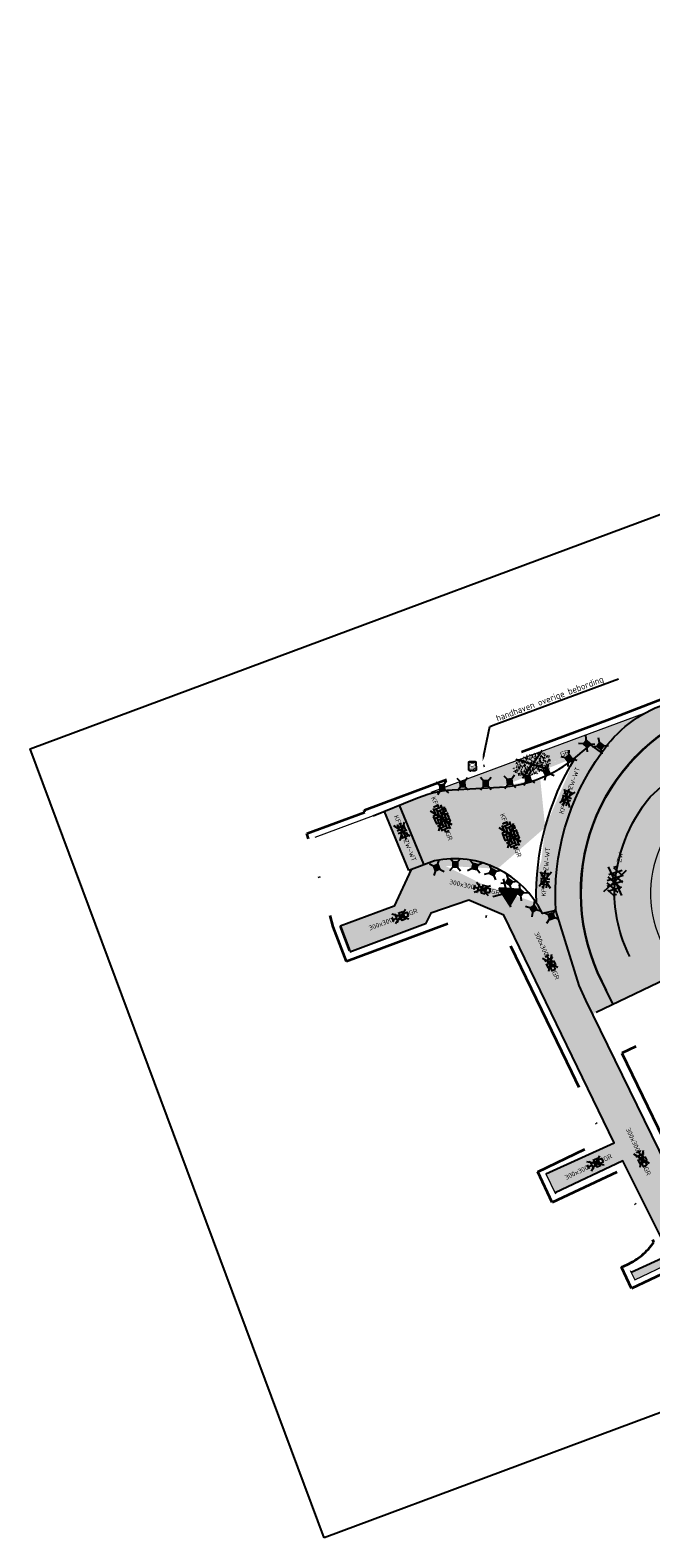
# Model space of a CAD drawing. Header units: metres. Extents: x 132493 to 135358, y 502695 to 503216.
# Tile 1 of 37: x 132493 to 132541, y 502695 to 502810. Entities that reach past the tile are written whole.
import ezdxf
from ezdxf import colors
from ezdxf.entities.mleader import LeaderData, LeaderLine
from ezdxf.enums import TextEntityAlignment as Align
from ezdxf.math import Vec2, Vec3

# ---------------------------------------------------------------- set-up
doc = ezdxf.new("R2010")
doc.units = ezdxf.units.M
doc.linetypes.add('XX-HIDDEN', pattern=[4, 2, -2])
doc.linetypes.add('XX-PROJECTGRENS', pattern=[18, 12, -3, 0, -3])
doc.layers.get('Defpoints').update_dxf_attribs({"color": 3})
for name, color, linetype, lineweight, plot in [('ARC- groen', 92, 'Continuous', 35, False), ('ARC-opbreken asfalt rood', 11, 'Continuous', 20, False), ('ARC-opbreken asfalt zwart', 252, 'Continuous', 20, False), ('ARC-opbreken bss kf bv taludmarkering', 140, 'Continuous', 20, False)]:
    doc.layers.add(name, color=color, linetype=linetype, lineweight=lineweight, plot=plot)
doc.layers.add('ARC-opbreken bss kf ev grijs', color=30, linetype='Continuous', plot=False)
doc.layers.add('ARC-opbreken btt 300x300 hv', color=7, linetype='Continuous', plot=False)
for name, color, linetype, lineweight in [('B-WE-VH-KANTVERHARDING-G', 2, 'Continuous', 25), ('N-WE-KG-GRENS_WERKGRENS-G', 5, 'XX-PROJECTGRENS', 35), ('N-WE-VH-KANTVERHARDING-G', 2, 'Continuous', 18), ('N-WE-VH-VERHARDING_ASFALT_ZAAGSNEDE-G', 7, 'VH-ZAAGSNEDE', 25), ('V-WE-GR-GRAS-S', 3, 'Continuous', 25), ('V-WE-IE-MEUBILAIR_WEGMEUBILAIR-S', 7, 'Continuous', 25), ('V-WE-VH-KANTOPSLUITING_OPSLUITBAND_60X150-G', 32, 'VH-OPSLUITBAND_60X150-V', 25), ('V-WE-VH-KANTOPSLUITING_TROTTOIRBAND_130 150-G', 210, 'VH-TROTTOIRBAND_130-150-V', 25), ('V-WE-VH-KANTVERHARDING-G', 2, 'XX-HIDDEN', 35), ('V-WE-VH-VERHARDING_ASFALT-S', 2, 'Continuous', 25), ('V-WE-VH-VERHARDING_BETONSTRAATSTEEN-S', 2, 'Continuous', 25), ('V-WE-VH-VERHARDING_BETONSTRAATSTEEN_ELLEBOOG-S', 2, 'Continuous', 25), ('V-WE-VH-VERHARDING_TEGEL_HALFST-S', 2, 'Continuous', 25), ('V-WE-VW-MARKERING_LANGS_STREEP_11_010-G', 7, 'VW-1-1_STREEP-V', 13), ('V-WE-VW-VERKEERSTEKEN_BEBAKENING-S', 7, 'Continuous', 25), ('V-WE-VW-VERKEERSTEKEN_BORD_B-S', 7, 'Continuous', 25), ('X-XX-AL-T25', 7, 'Continuous', 25)]:
    doc.layers.add(name, color=color, linetype=linetype, lineweight=lineweight)
doc.styles.add('NLCS-ISO', font='NLCS-ISO.ttf')
doc.styles.add('NLCS-ISO-M200-T25', font='NLCS-ISO.ttf', dxfattribs={"height": 0.5})
doc.linetypes.add('VH-OPSLUITBAND_60X150-V', pattern='A,4,-2,2,-2,2,[24,NLCS.SHX,S=1,R=0,X=0,Y=0],2,-2,2,-2', length=20)
doc.linetypes.add('VH-TROTTOIRBAND_130-150-V', pattern='A,2.5,[24,NLCS.SHX,S=1,R=0,X=0,Y=0],2.5,-2,2,-2,2,-2', length=15)
doc.linetypes.add('VH-ZAAGSNEDE', pattern='A,1e-05,-2.54,[181,NLCS.SHX,S=2.54,R=0,X=-2.54,Y=0],-5.08,[181,NLCS.SHX,S=2.54,R=180,X=2.54,Y=0],-2.54', length=10.16001)
doc.linetypes.add('VW-1-1_STREEP-V', pattern='A,1,-1,1,-1,0.5,[24,NLCS.SHX,S=0.5,R=0,X=0,Y=0],0.5,-1', length=6)

# ---------------------------------------------------------------- blocks, each defined once
blk = doc.blocks.new('V-SVH-TEGEL_300X300_DUN_HALFST_KL-SO')
for p, q in [((-3.08, 0.75), (-3, 0.75)), ((-3, -0.83), (-3, 0.83)), ((-3, 0), (-1.5, 0)), ((-1.84, 1.5), (-1.5, 1.5)), ((-1.5, -1.6), (-1.5, 1.6)), ((-1.5, 0.75), (0, 0.75)), ((0, -1.78), (0, 1.78)), ((0, 1.5), (1.5, 1.5)), ((0, 0), (1.5, 0)), ((1.5, -1.6), (1.5, 1.6)), ((1.5, 0.75), (3, 0.75)), ((3, -0.83), (3, 0.83)), ((3, 0), (3.39, 0)), ((-3.08, -0.75), (-3, -0.75)), ((-1.84, -1.5), (-1.5, -1.5)), ((-1.5, -0.75), (0, -0.75)), ((0, -1.5), (1.5, -1.5)), ((1.5, -0.75), (3, -0.75))]:
    blk.add_line(p, q)
at = {"ltscale": 0.1}
for q in [(-2.75, -1.98), (-2.73, 1.96), (2.73, 1.96), (2.75, -1.98)]:
    blk.add_line((0, 0), q, dxfattribs=at)
at = {"style": 'NLCS-ISO'}
blk.add_attdef('FORMAAT', text='', height=1.8, dxfattribs=at).set_placement((-3.18, 0), align=Align.MIDDLE_RIGHT)
blk.add_attdef('KLEUR', text='', height=1.8, dxfattribs=at).set_placement((3.49, 0), align=Align.MIDDLE_LEFT)
at = {"style": 'NLCS-ISO', "flags": 1}
blk.add_attdef('FUNCTIE', text='', height=1.8, dxfattribs=at).set_placement((0.12, -3.58), align=Align.MIDDLE_CENTER)
blk = doc.blocks.new('V-SVH-BSS_KEIFORMAAT_ELLEBOOG-SO')
at = {"ltscale": 0.1}
for p, q in [((-5.61, 0.39), (-3.97, 0.39)), ((-5.02, 0.39), (-5.02, -1.37)), ((-4.95, 1.44), (-2.92, 1.44)), ((0, 0), (-4.17, -3)), ((-3.97, 1.44), (-3.97, -1.71)), ((0, 0), (-3.73, 2.68)), ((-3.1, 2.49), (-1.87, 2.49)), ((-2.92, 2.49), (-2.92, -0.66)), ((-2.92, 0.39), (0.23, 0.39)), ((-1.87, 2.81), (-1.87, 0.39)), ((-1.87, 1.44), (1.28, 1.44)), ((-0.82, 2.94), (-0.82, 1.44)), ((-0.82, 2.49), (2.33, 2.49)), ((-0.82, 0.39), (-0.82, -2.76)), ((0, 0), (3.73, 2.68)), ((0.23, 2.97), (0.23, 2.49)), ((0.23, 1.44), (0.23, -1.71)), ((1.28, 2.49), (1.28, -0.66)), ((1.28, 0.39), (4.43, 0.39)), ((2.33, 2.71), (2.33, 0.39)), ((2.33, 1.44), (4.95, 1.44)), ((3.38, 2.38), (3.38, 1.44)), ((3.38, 0.39), (3.38, -2.38)), ((4.43, 1.44), (4.43, -1.71)), ((5.48, 0.74), (5.48, -0.66)), ((5.48, 0.39), (5.61, 0.39)), ((-5.52, -0.66), (-5.02, -0.66)), ((-4.62, -1.71), (-1.87, -1.71)), ((-3.97, -0.66), (-0.82, -0.66)), ((-2.92, -1.71), (-2.92, -2.55)), ((-1.87, -0.66), (-1.87, -2.81)), ((-1.87, -2.76), (1.28, -2.76)), ((-0.82, -1.71), (2.33, -1.71)), ((0, 0), (4.17, -3)), ((0.23, -0.66), (3.38, -0.66)), ((0.23, -2.76), (0.23, -2.97)), ((1.28, -1.71), (1.28, -2.9)), ((2.33, -0.66), (2.33, -2.71)), ((3.38, -1.71), (4.62, -1.71)), ((4.43, -0.66), (5.52, -0.66))]:
    blk.add_line(p, q, dxfattribs=at)
at = {"style": 'NLCS-ISO'}
blk.add_attdef('FORMAAT', text='', height=1.8, dxfattribs=at).set_placement((-5.71, 0), align=Align.MIDDLE_RIGHT)
blk.add_attdef('KLEUR', text='', height=1.8, dxfattribs=at).set_placement((5.71, 0), align=Align.MIDDLE_LEFT)
at = {"style": 'NLCS-ISO', "flags": 1}
blk.add_attdef('FUNCTIE', text='', height=1.8, dxfattribs=at).set_placement((0.12, -3.58), align=Align.MIDDLE_CENTER)
blk = doc.blocks.new('V-SVH-BSS_KEIFORMAAT_BLOK_01_KL-SO')
for p, q in [((-3.37, 0.24), (3.37, 0.24)), ((-2.92, 0.24), (-2.92, 0.92)), ((0, 0), (-2.8, 2.01)), ((-1.87, -1.5), (-1.87, 1.5)), ((-1.87, 1.29), (0.23, 1.29)), ((-0.82, -1.75), (-0.82, 0.24)), ((0, 0), (2.8, 2.01)), ((0.23, -1.8), (0.23, 1.8)), ((1.28, 0.24), (1.28, 1.67)), ((2.33, -1.31), (2.33, 1.31)), ((2.33, 1.29), (2.38, 1.29)), ((3.38, -0.18), (3.38, 0.18)), ((0, 0), (-3.13, -2.25)), ((-3.03, -0.81), (-1.87, -0.81)), ((0, 0), (3.13, -2.25)), ((0.23, -0.81), (2.33, -0.81))]:
    blk.add_line(p, q)
at = {"style": 'NLCS-ISO'}
blk.add_attdef('FORMAAT', text='', height=1.8, dxfattribs=at).set_placement((-3.39, 0), align=Align.MIDDLE_RIGHT)
blk.add_attdef('KLEUR', text='', height=1.8, dxfattribs=at).set_placement((3.39, 0), align=Align.MIDDLE_LEFT)
at = {"style": 'NLCS-ISO', "flags": 1}
blk.add_attdef('FUNCTIE', text='', height=1.8, dxfattribs=at).set_placement((0.12, -3.58), align=Align.MIDDLE_CENTER)
blk = doc.blocks.new('V-SIE-WEG_PAAL_KUNSTSTOF')
at = {"color": 0}
for p, q in [((-0.48, -0.41), (0.48, 0.41)), ((0.48, -0.41), (-0.48, 0.41))]:
    blk.add_line(p, q, dxfattribs=at)
for p, q in [((-0.19, 0.19), (0.19, -0.19)), ((0.19, 0.19), (-0.19, -0.19))]:
    blk.add_line(p, q)
at = {"flags": 128}
for points in [[(-0.19, -0.19), (0.19, -0.19), (0.19, 0.19), (-0.19, 0.19)], [(-0.09, 0.09), (0.09, 0.09), (0.09, -0.09), (-0.09, -0.09)]]:
    blk.add_lwpolyline(points, close=True, dxfattribs=at)
blk = doc.blocks.new('V-SVW-VERKEERSTEKEN_BORD_B06-SO')
at = {"true_color": 0xffffff}
h = blk.add_hatch(color=7, dxfattribs=at)
h.dxf.hatch_style = 1
h.paths.add_polyline_path([(-3.53, 3.13), (-0.27, -3.4, 0.284079), (0, -3.56), (0, -3.36, -0.284079), (-0.09, -3.31), (-3.35, 3.22, -0.557537), (-3.26, 3.36), (0, 3.36), (0, 3.56), (-3.26, 3.56, 0.557537)])
h = blk.add_hatch(color=7, dxfattribs=at)
h.dxf.hatch_style = 1
h.paths.add_polyline_path([(-0.09, -3.31, 0.284079), (0, -3.36), (0, -3.04), (-3.1, 3.16), (0, 3.16), (0, 3.36), (-3.26, 3.36, 0.557537), (-3.35, 3.22)])
h = blk.add_hatch(color=7, dxfattribs=at)
h.dxf.hatch_style = 1
h.paths.add_polyline_path([(0, -3.04), (0, -1.48), (-1.97, 2.46), (0, 2.46), (0, 3.16), (-3.1, 3.16)], flags=17)
h = blk.add_hatch(color=7, dxfattribs=at)
h.dxf.hatch_style = 1
h.paths.add_polyline_path([(0, -1.48), (1.97, 2.46), (-1.97, 2.46)])
h = blk.add_hatch(color=7, dxfattribs=at)
h.dxf.hatch_style = 1
h.paths.add_polyline_path([(0, 3.36), (3.26, 3.36, -0.557537), (3.35, 3.22), (0.09, -3.31, -0.284079), (0, -3.36), (0, -3.56, 0.284079), (0.27, -3.4), (3.53, 3.13, 0.557537), (3.26, 3.56), (0, 3.56)])
h = blk.add_hatch(color=7, dxfattribs=at)
h.dxf.hatch_style = 1
h.paths.add_polyline_path([(0, -3.04), (0, -3.36, 0.284079), (0.09, -3.31), (3.35, 3.22, 0.557537), (3.26, 3.36), (0, 3.36), (0, 3.16), (3.1, 3.16)])
h = blk.add_hatch(color=7, dxfattribs=at)
h.dxf.hatch_style = 1
h.paths.add_polyline_path([(0, -3.04), (3.1, 3.16), (0, 3.16), (0, 2.46), (1.97, 2.46), (0, -1.48)], flags=17)
at = {"color": 250, "true_color": 0x191919}
for points in [[(-3.95, -3.95), (3.95, 3.95)], [(-3.95, 3.95), (3.95, -3.95)]]:
    blk.add_lwpolyline(points, dxfattribs=at)
at = {"color": 250, "lineweight": 0, "true_color": 0x191919}
for points in [[(-3.53, 3.13), (-0.27, -3.4, 0.618034), (0.27, -3.4), (3.53, 3.13, 0.557537), (3.26, 3.56), (-3.26, 3.56, 0.557537)], [(-3.35, 3.22), (-0.09, -3.31, 0.618034), (0.09, -3.31), (3.35, 3.22, 0.557537), (3.26, 3.36), (-3.26, 3.36, 0.557537)]]:
    blk.add_lwpolyline(points, format="xyb", close=True, dxfattribs=at)
for points in [[(-3.1, 3.16), (0, -3.04), (3.1, 3.16)], [(-1.97, 2.46), (0, -1.48), (1.97, 2.46)]]:
    blk.add_lwpolyline(points, close=True, dxfattribs=at)
blk = doc.blocks.new('SVW-VERKEERSTEKEN_VERKEERSZUIL-SO')
at = {"flags": 128}
blk.add_lwpolyline([(-1.5, 1.5), (-1.5, -1.5), (1.5, -1.5), (1.5, 1.5)], close=True, dxfattribs=at)
at = {"style": 'NLCS-ISO', "flags": 8}
blk.add_attdef('CODE', text='', height=2.5, dxfattribs=at).set_placement((0, 0), align=Align.MIDDLE)
blk = doc.blocks.new('V-SGR-GRAS_01-SO')
at = {"ltscale": 0.1}
for p, q in [((-1.96, -0.07), (-1.98, 0)), ((-1.93, 0.19), (-1.93, 0.24)), ((-1.89, 0.24), (-1.92, 0.25)), ((-1.67, 0.02), (-1.6, 0.04)), ((-1.6, 0.24), (-1.65, 0.29)), ((-1.53, 0.32), (-1.6, 0.35)), ((-1.45, 0.64), (-1.52, 0.66)), ((-1.52, 0.19), (-1.44, 0.19)), ((-1.47, 0.58), (-1.48, 0.65)), ((0, 0), (-1.43, 1.03)), ((-1.43, 0.48), (-1.35, 0.5)), ((-1.36, 0.21), (-1.43, 0.23)), ((0, 0), (-1.43, -1.03)), ((-1.42, 0.13), (-1.36, 0.17)), ((-1.38, 0.11), (-1.32, 0.16)), ((-1.37, 0.01), (-1.38, 0.08)), ((-1.33, 0.11), (-1.33, 0.19)), ((-1.3, 0.76), (-1.32, 0.77)), ((-1.28, 0.68), (-1.28, 0.76)), ((-1.17, 0.39), (-1.23, 0.43)), ((-1.17, 0.24), (-1.22, 0.29)), ((-1.15, 0.65), (-1.21, 0.7)), ((-1.11, 0.17), (-1.04, 0.19)), ((-1.03, 0.03), (-1.1, 0.07)), ((-0.94, 0.84), (-1, 0.88)), ((-0.97, 0.51), (-0.92, 0.57)), ((-0.89, 0.5), (-0.97, 0.52)), ((-0.94, 0.19), (-0.87, 0.19)), ((-0.92, 0.42), (-0.86, 0.46)), ((-0.89, 0.81), (-0.82, 0.81)), ((-0.87, 0.66), (-0.89, 0.73)), ((-0.8, 0.06), (-0.88, 0.08)), ((-0.87, 0.62), (-0.8, 0.64)), ((-0.8, 0.47), (-0.87, 0.51)), ((-0.75, 0.24), (-0.8, 0.29)), ((-0.77, 0.09), (-0.79, 0.16)), ((-0.73, 0.65), (-0.78, 0.7)), ((-0.74, 0.03), (-0.73, 0.11)), ((-0.67, 0.11), (-0.73, 0.14)), ((-0.69, 0.61), (-0.68, 0.68)), ((-0.58, 0.92), (-0.64, 0.96)), ((-0.56, 0.92), (-0.51, 0.97)), ((-0.56, 0.32), (-0.48, 0.34)), ((-0.44, 0.55), (-0.51, 0.59)), ((-0.43, 0.78), (-0.5, 0.8)), ((-0.42, 0.71), (-0.36, 0.74)), ((-0.34, 0.35), (-0.41, 0.37)), ((-0.32, 0.24), (-0.38, 0.29)), ((-0.31, 0.19), (-0.37, 0.22)), ((-0.37, 0.19), (-0.29, 0.19)), ((-0.31, 0.65), (-0.36, 0.7)), ((-0.32, 0.81), (-0.24, 0.81)), ((-0.32, 0.77), (-0.24, 0.79)), ((-0.28, 0.73), (-0.29, 0.81)), ((-0.21, 1), (-0.27, 1.03)), ((-0.24, 0.02), (-0.17, 0.04)), ((-0.18, 0.17), (-0.19, 0.24)), ((-0.08, 0.63), (-0.14, 0.67)), ((-0.14, -0.04), (-0.14, 0.03)), ((-0.09, 0.53), (-0.09, 0.6)), ((-0.08, 0.16), (-0.03, 0.21)), ((-0.07, 0.19), (0, 0.23)), ((0.06, 0.27), (-0.01, 0.3)), ((0, 0), (1.43, 1.03)), ((0, 0.47), (0.07, 0.49)), ((0, 0), (1.43, -1.03)), ((0.1, 0.24), (0.05, 0.29)), ((0.13, 0.64), (0.06, 0.66)), ((0.07, 0.99), (0.14, 1.03)), ((0.12, 0.65), (0.07, 0.7)), ((0.22, 0.2), (0.15, 0.22)), ((0.21, 0.19), (0.28, 0.19)), ((0.29, 0.71), (0.22, 0.75)), ((0.24, 0.92), (0.31, 0.94)), ((0.26, 0.81), (0.33, 0.81)), ((0.32, 0.81), (0.3, 0.89)), ((0.31, 0.17), (0.39, 0.19)), ((0.32, 0.57), (0.38, 0.62)), ((0.42, 0.34), (0.36, 0.38)), ((0.42, 0.25), (0.4, 0.32)), ((0.43, 0.48), (0.49, 0.51)), ((0.53, 0.24), (0.47, 0.29)), ((0.54, 0.65), (0.49, 0.7)), ((0.56, -0.02), (0.49, 0.02)), ((0.5, 0.45), (0.51, 0.53)), ((0.59, 0.93), (0.52, 0.94)), ((0.55, 0.62), (0.63, 0.64)), ((0.65, 0.79), (0.58, 0.83)), ((0.68, 0.49), (0.61, 0.51)), ((0.77, 0.05), (0.7, 0.07)), ((0.78, 0.42), (0.72, 0.46)), ((0.78, 0.19), (0.86, 0.19)), ((0.83, 0.81), (0.91, 0.81)), ((0.92, 0.06), (0.85, 0.09)), ((0.87, 0.31), (0.94, 0.33)), ((0.95, 0.24), (0.9, 0.29)), ((0.91, 0.89), (0.91, 0.92)), ((0.97, 0.65), (0.91, 0.7)), ((0.93, 0.76), (0.99, 0.8)), ((1.01, 0.87), (0.95, 0.91)), ((1.01, 0.33), (1, 0.4)), ((1.15, 0.78), (1.08, 0.8)), ((1.15, 0.5), (1.08, 0.54)), ((1.1, 0.38), (1.1, 0.45)), ((1.11, 0.77), (1.18, 0.79)), ((1.24, 0.34), (1.17, 0.36)), ((1.18, 0.01), (1.26, 0.03)), ((1.21, 0.21), (1.26, 0.26)), ((1.28, 0.14), (1.22, 0.17)), ((1.28, 0.25), (1.35, 0.29)), ((1.37, 0.24), (1.32, 0.29)), ((1.39, 0.65), (1.34, 0.7)), ((1.36, 0.19), (1.43, 0.19)), ((1.42, 0.46), (1.5, 0.48)), ((1.51, 0.58), (1.44, 0.62)), ((1.64, 0.21), (1.58, 0.25)), ((1.61, 0.41), (1.59, 0.48)), ((1.69, 0.3), (1.7, 0.37)), ((1.79, 0.19), (1.72, 0.21)), ((1.74, 0.16), (1.81, 0.18)), ((1.8, 0.24), (1.75, 0.29)), ((1.93, 0.19), (1.95, 0.19)), ((-1.92, -0.16), (-1.85, -0.12)), ((-1.82, -0.08), (-1.9, -0.06)), ((-1.76, -0.13), (-1.82, -0.09)), ((-1.78, -0.3), (-1.73, -0.25)), ((-1.62, -0.5), (-1.69, -0.46)), ((-1.63, -0.57), (-1.68, -0.52)), ((-1.61, -0.17), (-1.67, -0.11)), ((-1.57, -0.44), (-1.49, -0.44)), ((-1.54, -0.66), (-1.5, -0.64)), ((-1.4, -0.05), (-1.46, -0.01)), ((-1.38, -0.46), (-1.38, -0.39)), ((-1.35, -0.28), (-1.28, -0.26)), ((-1.27, -0.23), (-1.34, -0.21)), ((-1.26, -0.42), (-1.33, -0.38)), ((-1.27, -0.56), (-1.28, -0.48)), ((-1.21, -0.57), (-1.26, -0.52)), ((-1.18, -0.67), (-1.25, -0.65)), ((-1.19, -0.17), (-1.24, -0.11)), ((-1.13, -0.78), (-1.19, -0.75)), ((-1.06, -0.39), (-1, -0.35)), ((-1.04, -0.58), (-0.97, -0.57)), ((-0.99, -0.44), (-0.92, -0.44)), ((-0.9, -0.34), (-0.96, -0.3)), ((-0.9, -0.65), (-0.84, -0.6)), ((-0.84, -0.94), (-0.85, -0.93)), ((-0.78, -0.57), (-0.84, -0.52)), ((-0.76, -0.7), (-0.83, -0.67)), ((-0.76, -0.17), (-0.82, -0.11)), ((-0.8, -0.13), (-0.73, -0.11)), ((-0.71, -0.38), (-0.79, -0.36)), ((-0.79, -0.54), (-0.78, -0.46)), ((-0.72, -0.89), (-0.65, -0.87)), ((-0.71, -0.9), (-0.64, -0.86)), ((-0.62, -0.82), (-0.7, -0.8)), ((-0.67, -0.48), (-0.69, -0.4)), ((-0.53, -0.26), (-0.6, -0.22)), ((-0.58, -0.99), (-0.59, -0.97)), ((-0.57, -0.1), (-0.5, -0.06)), ((-0.49, -0.25), (-0.44, -0.19)), ((-0.48, -0.44), (-0.41, -0.42)), ((-0.4, -0.63), (-0.46, -0.59)), ((-0.38, -0.98), (-0.43, -0.93)), ((-0.42, -0.44), (-0.34, -0.44)), ((-0.36, -0.57), (-0.41, -0.52)), ((-0.34, -0.17), (-0.39, -0.11)), ((-0.26, -0.99), (-0.33, -0.95)), ((-0.25, -0.09), (-0.32, -0.07)), ((-0.17, -0.18), (-0.24, -0.14)), ((-0.16, -0.53), (-0.23, -0.51)), ((-0.21, -0.61), (-0.15, -0.58)), ((-0.19, -0.62), (-0.19, -0.54)), ((-0.17, -0.74), (-0.1, -0.72)), ((-0.07, -0.97), (-0.14, -0.95)), ((-0.04, -0.55), (-0.1, -0.51)), ((-0.08, -0.4), (-0.09, -0.32)), ((-0.01, -1.01), (0.04, -0.95)), ((0.05, -0.98), (0, -0.93)), ((0.07, -0.57), (0.01, -0.52)), ((0.02, -0.96), (0.01, -0.89)), ((0.08, -0.17), (0.03, -0.11)), ((0.1, -0.91), (0.03, -0.88)), ((0.07, -0.29), (0.14, -0.27)), ((0.19, -0.1), (0.13, -0.06)), ((0.16, -0.44), (0.23, -0.44)), ((0.17, -1.04), (0.22, -1.02)), ((0.31, -0.24), (0.24, -0.22)), ((0.33, -0.47), (0.26, -0.43)), ((0.29, -0.33), (0.35, -0.29)), ((0.4, -0.68), (0.32, -0.66)), ((0.39, -0.6), (0.45, -0.55)), ((0.39, -0.59), (0.46, -0.57)), ((0.4, -0.69), (0.41, -0.62)), ((0.46, -0.83), (0.4, -0.8)), ((0.47, -0.98), (0.42, -0.93)), ((0.49, -0.57), (0.44, -0.52)), ((0.45, -0.12), (0.46, -0.05)), ((0.51, -0.17), (0.45, -0.11)), ((0.52, -0.32), (0.5, -0.24)), ((0.62, -0.88), (0.6, -0.81)), ((0.63, -0.14), (0.7, -0.12)), ((0.69, -0.39), (0.62, -0.35)), ((0.64, -0.84), (0.71, -0.81)), ((0.7, -0.89), (0.77, -0.88)), ((0.73, -0.44), (0.81, -0.44)), ((0.82, -0.76), (0.76, -0.72)), ((0.78, -0.04), (0.85, 0)), ((0.86, -0.39), (0.79, -0.37)), ((0.8, -0.19), (0.85, -0.14)), ((0.86, -0.94), (0.84, -0.93)), ((0.91, -0.57), (0.86, -0.52)), ((0.93, -0.17), (0.88, -0.11)), ((0.95, -0.83), (0.88, -0.81)), ((0.94, -0.44), (1.01, -0.42)), ((1.05, -0.31), (0.99, -0.27)), ((1, -0.77), (1, -0.7)), ((1.05, -0.2), (1.05, -0.12)), ((1.11, -0.24), (1.1, -0.16)), ((1.19, -0.68), (1.12, -0.64)), ((1.14, -0.56), (1.21, -0.52)), ((1.21, -0.8), (1.2, -0.73)), ((1.33, -0.1), (1.26, -0.08)), ((1.26, -0.75), (1.33, -0.73)), ((1.34, -0.57), (1.29, -0.52)), ((1.36, -0.17), (1.3, -0.11)), ((1.31, -0.44), (1.38, -0.44)), ((1.42, -0.23), (1.35, -0.19)), ((1.42, -0.54), (1.35, -0.52)), ((1.55, -0.6), (1.49, -0.56)), ((1.5, -0.29), (1.57, -0.27)), ((1.64, -0.27), (1.65, -0.2)), ((1.64, -0.27), (1.7, -0.23)), ((1.68, -0.55), (1.74, -0.5)), ((1.71, -0.16), (1.69, -0.09)), ((1.78, -0.15), (1.71, -0.11)), ((1.71, -0.52), (1.71, -0.52)), ((1.78, -0.17), (1.73, -0.11)), ((1.88, -0.25), (1.81, -0.23))]:
    blk.add_line(p, q, dxfattribs=at)
at = {"ltscale": 0.1, "style": 'NLCS-ISO'}
blk.add_attdef('TYPE', text='', height=0.5, dxfattribs=at).set_placement((3.47, -0.02), align=Align.MIDDLE_CENTER)
blk = doc.blocks.new('V-SVH-ASFALT-SO')
at = {"ltscale": 0.1}
for p, q in [((-5.55, -0.57), (-4.02, 2.09)), ((-1.83, -2.81), (-4.5, 1.81)), ((-4.1, -2.05), (-1.24, 2.9)), ((0.56, -2.96), (-2.66, 2.62)), ((-2.19, -2.74), (1.08, 2.92)), ((2.68, -2.62), (-0.54, 2.96)), ((-0.01, -2.97), (3.13, 2.48)), ((4.51, -1.79), (1.85, 2.81)), ((2.47, -2.68), (4.88, 1.5)), ((5.64, 0.25), (4.96, 1.43)), ((-4.91, -1.48), (-5.64, -0.2))]:
    blk.add_line(p, q, dxfattribs=at)
for q in [(-4.9, 3.52), (4.9, 3.52), (-4.9, -3.52), (4.9, -3.52)]:
    blk.add_line((0, 0), q)
at = {"style": 'NLCS-ISO'}
blk.add_attdef('KLEUR', text='', height=1.8, dxfattribs=at).set_placement((7.3, 0), align=Align.MIDDLE_LEFT)
at = {"style": 'NLCS-ISO', "flags": 1}
blk.add_attdef('FUNCTIE', text='', height=1.8, dxfattribs=at).set_placement((0.12, -3.58), align=Align.MIDDLE_CENTER)

msp = doc.modelspace()

# ---------------------------------------------------------------- hatches: boundary and pattern name
at = {"layer": 'ARC- groen', "transparency": 33554559}
h = msp.add_hatch(color=256, dxfattribs=at)
h.dxf.hatch_style = 1
edge = h.paths.add_edge_path()
edge.add_arc((132528.23, 502762.82), 10.94, 274.3656, 315.4744, ccw=False)
edge.add_line((132529.06, 502751.91), (132523.84, 502751.53))
edge.add_line((132523.84, 502751.53), (132540.27, 502757.64))
edge.add_arc((132545.43, 502748.34), 10.64, 119, 144.1247)
edge.add_line((132536.81, 502754.57), (132536.03, 502755.14))
at = {"layer": 'ARC-opbreken asfalt rood', "transparency": 33554559}
h = msp.add_hatch(color=256, dxfattribs=at)
h.dxf.hatch_style = 1
edge = h.paths.add_edge_path()
edge.add_line((132537.71, 502735.29), (132536.53, 502737.75))
edge.add_arc((132550.23, 502743.84), 14.99, 109.6186, 203.9626, ccw=False)
edge.add_line((132545.2, 502757.96), (132546.9, 502758.62))
edge.add_line((132546.9, 502758.62), (132546.78, 502758.93))
edge.add_line((132546.78, 502758.93), (132549.79, 502761.21))
edge.add_line((132549.79, 502761.21), (132541.68, 502758.26))
edge.add_arc((132544.83, 502749.19), 9.6, 109.1412, 146.0847)
edge.add_arc((132551.31, 502743.83), 17.99, 143.4498, 184.4502)
edge.add_line((132533.37, 502742.44), (132535.13, 502736.75))
edge.add_line((132535.13, 502736.75), (132536.16, 502734.57))
edge.add_line((132536.16, 502734.57), (132537.71, 502735.29))
at = {"layer": 'ARC-opbreken asfalt zwart', "transparency": 33554559}
h = msp.add_hatch(color=256, dxfattribs=at)
h.dxf.hatch_style = 1
edge = h.paths.add_edge_path()
edge.add_line((132542.66, 502737.66), (132541.56, 502739.95))
edge.add_arc((132549.15, 502743.81), 8.52, 156.3459, 206.989, ccw=False)
edge.add_arc((132549.03, 502744.04), 8.31, 105.3223, 157.4467, ccw=False)
edge.add_line((132546.83, 502752.06), (132552.21, 502753.97))
edge.add_line((132552.21, 502753.97), (132557.59, 502755.89))
edge.add_line((132557.59, 502755.89), (132570.31, 502760.56))
edge.add_line((132570.31, 502760.56), (132587.21, 502767.06))
edge.add_line((132587.21, 502767.06), (132604.34, 502773.65))
edge.add_line((132604.34, 502773.65), (132610.35, 502776.02))
edge.add_line((132610.35, 502776.02), (132610.79, 502774.89))
edge.add_line((132610.79, 502774.89), (132629.95, 502782.37))
edge.add_line((132629.95, 502782.37), (132629.45, 502783.52))
edge.add_line((132629.45, 502783.52), (132636.88, 502786.7))
edge.add_line((132636.88, 502786.7), (132644.31, 502789.88))
edge.add_line((132644.31, 502789.88), (132659.34, 502797.81))
edge.add_line((132659.34, 502797.81), (132674.02, 502806.36))
edge.add_line((132674.02, 502806.36), (132681.85, 502812.03))
edge.add_line((132681.85, 502812.03), (132686.47, 502815.65))
edge.add_line((132686.47, 502815.65), (132691.1, 502819.27))
edge.add_line((132691.1, 502819.27), (132692.11, 502818.05))
edge.add_line((132692.11, 502818.05), (132700.82, 502824.82))
edge.add_arc((132705.81, 502825.78), 5.08, 128.3148, 190.862, ccw=False)
edge.add_line((132702.66, 502829.77), (132707.63, 502834.27))
edge.add_line((132707.63, 502834.27), (132703.68, 502838.67))
edge.add_line((132703.68, 502838.67), (132700.43, 502835.66))
edge.add_arc((132697.87, 502839.23), 4.4, 291.8304, 305.6604, ccw=False)
edge.add_line((132699.5, 502835.15), (132693.18, 502830.34))
edge.add_line((132693.18, 502830.34), (132691.6, 502829.12))
edge.add_line((132691.6, 502829.12), (132692.31, 502828.19))
edge.add_line((132692.31, 502828.19), (132685.53, 502822.96))
edge.add_line((132685.53, 502822.96), (132677.92, 502817.09))
edge.add_line((132677.92, 502817.09), (132674.19, 502814.38))
edge.add_line((132674.19, 502814.38), (132670.45, 502811.67))
edge.add_line((132670.45, 502811.67), (132664.59, 502808.04))
edge.add_line((132664.59, 502808.04), (132662.94, 502807.01))
edge.add_line((132662.94, 502807.01), (132665.14, 502803.41))
edge.add_arc((132507.62, 503062.07), 302.85, 291.0247, 301.3399, ccw=False)
edge.add_line((132616.28, 502779.38), (132603.9, 502774.62))
edge.add_line((132603.9, 502774.62), (132601.8, 502780.09))
edge.add_line((132601.8, 502780.09), (132598.54, 502778.83))
edge.add_line((132598.54, 502778.83), (132600.63, 502773.37))
edge.add_line((132600.63, 502773.37), (132586.82, 502768.06))
edge.add_line((132586.82, 502768.06), (132569.96, 502761.58))
edge.add_line((132569.96, 502761.58), (132548.88, 502753.47))
edge.add_line((132548.88, 502753.47), (132546.92, 502758.58))
edge.add_line((132546.92, 502758.58), (132545.22, 502757.91))
edge.add_arc((132550.23, 502743.84), 14.94, 109.6156, 156.7878)
edge.add_arc((132550.23, 502743.84), 14.94, 156.7878, 203.9599)
edge.add_line((132536.58, 502737.77), (132537.71, 502735.29))
edge.add_line((132537.71, 502735.29), (132542.66, 502737.66))
at = {"layer": 'ARC-opbreken bss kf bv taludmarkering', "transparency": 33554559}
h = msp.add_hatch(color=256, dxfattribs=at)
h.dxf.hatch_style = 1
edge = h.paths.add_edge_path()
edge.add_arc((132551.36, 502743.82), 18.04, 143.5076, 184.3923)
edge.add_line((132533.37, 502742.44), (132533.36, 502742.49))
edge.add_line((132533.36, 502742.49), (132532.34, 502742.26))
edge.add_arc((132525.61, 502738.94), 7.51, 26.2177, 33.4163)
edge.add_arc((132551.64, 502743.65), 19.78, 175.1247, 181.6819, ccw=False)
edge.add_arc((132551.82, 502743.68), 19.95, 165.0092, 175.2408, ccw=False)
edge.add_arc((132551.93, 502743.65), 20.07, 148.3903, 165.0243, ccw=False)
edge.add_line((132534.84, 502754.17), (132536.02, 502755.16))
edge.add_line((132536.02, 502755.16), (132536.86, 502754.55))
h = msp.add_hatch(color=256, dxfattribs=at)
h.dxf.hatch_style = 1
h.paths.add_polyline_path([(132522.11, 502745.55), (132520.27, 502750.07), (132521.42, 502750.55), (132523.28, 502745.99)])
at = {"layer": 'ARC-opbreken bss kf ev grijs', "transparency": 33554559}
h = msp.add_hatch(color=256, dxfattribs=at)
h.dxf.hatch_style = 1
edge = h.paths.add_edge_path()
edge.add_arc((132525.94, 502743.39), 8.34, 93.547, 114.219)
edge.add_line((132522.52, 502750.99), (132521.42, 502750.55))
edge.add_line((132521.42, 502750.55), (132523.28, 502745.99))
edge.add_arc((132525.74, 502739.45), 6.99, 63.0887, 110.6494, ccw=False)
edge.add_arc((132525.61, 502738.94), 7.51, 33.4163, 63.916, ccw=False)
edge.add_arc((132551.93, 502743.65), 20.07, 165.0243, 181.6582, ccw=False)
edge.add_arc((132551.27, 502743.88), 19.37, 147.8093, 165.1757, ccw=False)
edge.add_arc((132527.76, 502763.13), 11.42, 292.678, 308.569, ccw=False)
edge.add_arc((132528.45, 502761.96), 10.07, 273.4582, 291.6063, ccw=False)
edge.add_line((132529.06, 502751.91), (132525.43, 502751.71))
h = msp.add_hatch(color=256, dxfattribs=at)
h.dxf.hatch_style = 1
edge = h.paths.add_edge_path()
edge.add_line((132542.07, 502716.18), (132539.11, 502714.84))
edge.add_line((132539.11, 502714.84), (132539.39, 502714.25))
edge.add_line((132539.39, 502714.25), (132544.95, 502716.9))
edge.add_line((132544.95, 502716.9), (132543.63, 502719.64))
edge.add_line((132543.63, 502719.64), (132543.49, 502719.57))
edge.add_arc((132540.94, 502718.65), 2.72, -65.3302, 19.9013, ccw=False)
at = {"layer": 'ARC-opbreken btt 300x300 hv', "transparency": 33554605}
h = msp.add_hatch(color=256, dxfattribs=at)
h.dxf.hatch_style = 1
edge = h.paths.add_edge_path()
edge.add_line((132542.05, 502716.22), (132538.48, 502723.36))
edge.add_line((132538.48, 502723.36), (132533.3, 502720.91))
edge.add_line((132533.3, 502720.91), (132532.59, 502722.36))
edge.add_line((132532.59, 502722.36), (132537.83, 502724.72))
edge.add_line((132537.83, 502724.72), (132529.38, 502742.13))
edge.add_line((132529.38, 502742.13), (132526.7, 502743.29))
edge.add_line((132526.7, 502743.29), (132523.81, 502742.28))
edge.add_line((132523.81, 502742.28), (132523.39, 502741.47))
edge.add_line((132523.39, 502741.47), (132517.62, 502739.31))
edge.add_line((132517.62, 502739.31), (132516.88, 502741.29))
edge.add_line((132516.88, 502741.29), (132521.01, 502742.83))
edge.add_line((132521.01, 502742.83), (132522.31, 502745.62))
edge.add_line((132522.31, 502745.62), (132524.09, 502746.29))
edge.add_arc((132525.61, 502738.94), 7.51, 26.2177, 101.6143, ccw=False)
edge.add_line((132532.34, 502742.26), (132533.36, 502742.49))
edge.add_line((132533.36, 502742.49), (132535.13, 502736.75))
edge.add_line((132535.13, 502736.75), (132537.23, 502732.41))
edge.add_line((132537.23, 502732.41), (132541.05, 502724.58))
edge.add_line((132541.05, 502724.58), (132543.49, 502719.57))
edge.add_arc((132540.94, 502718.65), 2.71, -22.7144, 19.9578, ccw=False)
edge.add_arc((132541.26, 502718.42), 2.34, 289.858, 339.4437, ccw=False)

# ---------------------------------------------------------------- linework, layer by layer
at = {"layer": 'B-WE-VH-KANTVERHARDING-G', "flags": 128}
for points in [[(132692.26, 502828.26), (132677.89, 502817.13), (132670.42, 502811.72), (132658.71, 502804.44), (132641.58, 502795.72), (132626.44, 502789.25), (132617.75, 502786), (132601.98, 502779.65), (132584.89, 502773.08), (132568.04, 502766.59), (132555.3, 502761.92), (132545.2, 502757.96, 0.436598), (132536.53, 502737.75), (132537.71, 502735.29)], [(132531.87, 502743.07, -0.146187), (132534.84, 502754.17)], [(132533.37, 502742.44, -0.17458), (132536.86, 502754.55)]]:
    msp.add_lwpolyline(points, format="xyb", dxfattribs=at)
for points in [[(132522.11, 502745.55), (132520.27, 502750.07)], [(132523.26, 502746.02), (132521.42, 502750.55)], [(132522.31, 502745.62), (132521.01, 502742.83), (132516.88, 502741.29)]]:
    msp.add_lwpolyline(points, dxfattribs=at)
at = {"layer": 'Defpoints', "elevation": -7055.85, "flags": 128}
msp.add_lwpolyline([(132515.64, 502694.52), (132493.18, 502754.84), (132672.91, 502821.78), (132690.45, 502774.69), (132565.47, 502728.14), (132570.39, 502714.91)], close=True, dxfattribs=at)
at = {"layer": 'Defpoints', "ltscale": 2.5, "flags": 128}
msp.add_lwpolyline([(132539.01, 502738.98, -0.119595), (132537.84, 502744.08, -0.160985), (132540.57, 502751.18), (132543.41, 502753.76), (132549.93, 502756.32)], format="xyb", dxfattribs=at)
at = {"layer": 'N-WE-KG-GRENS_WERKGRENS-G', "flags": 128}
msp.add_lwpolyline([(132714.23, 502831.39), (132712.74, 502830.02), (132714.17, 502827.11), (132719.43, 502816.19), (132713.92, 502811.82, 0.041618), (132718.64, 502809.63, 0.097455), (132725.88, 502809.06), (132725.81, 502804.75), (132725.61, 502797.81), (132725.11, 502797.82, -0.135959), (132716.37, 502797.17), (132711.36, 502798.43), (132706.39, 502799.68), (132700.27, 502800.25, -0.009927), (132677.64, 502796.22), (132632.48, 502780.04), (132631.33, 502779.15), (132632.05, 502777.59), (132622.17, 502772.66), (132620.97, 502775.06), (132620.45, 502775.3), (132554.71, 502749.92), (132553.55, 502749.26), (132548.05, 502747.41), (132545.41, 502745.62), (132545.46, 502743.71), (132548.27, 502740.2), (132546.2, 502738.55), (132547.27, 502736.37), (132545.77, 502735.69), (132549.51, 502726.13), (132551, 502723.08), (132548.61, 502721.92), (132542.86, 502733.75), (132538.4, 502731.58), (132545.62, 502716.67), (132539.15, 502713.58), (132538.38, 502715.21), (132538.83, 502715.42, 0.125806), (132540.86, 502717.12), (132538.22, 502722.59), (132533.09, 502720.17), (132531.99, 502722.5), (132537.07, 502724.96), (132534.57, 502730.13), (132532.66, 502734.08), (132529.45, 502740.76, 0.38851), (132526.44, 502741.98), (132517.36, 502738.59), (132516.34, 502741.25), (132514.33, 502748.37), (132518.76, 502750.02), (132518.71, 502750.16), (132537.47, 502757.12), (132545.23, 502760.11), (132545.34, 502759.99), (132617.22, 502787.57, 0.053036), (132670.15, 502814.14), (132672.33, 502817.63), (132670.75, 502818.61), (132672.19, 502820.92), (132670.45, 502822.03), (132673.8, 502827.29), (132676.71, 502830.37), (132678.64, 502831.83), (132679.36, 502829.72), (132686.54, 502832), (132685.89, 502832.79), (132687.78, 502834.34), (132685.89, 502836.65, -0.033635), (132681.76, 502842.46), (132688.15, 502846.92), (132694.78, 502837.4), (132696.55, 502838.89), (132699.44, 502838.52), (132704.65, 502843.33), (132708.69, 502846.94), (132708.79, 502849.32), (132723.08, 502862.5, 0.073083), (132734.93, 502877.17), (132757.83, 502915.91), (132758.7, 502915.41), (132759.17, 502916.21), (132760.39, 502915.43), (132762.03, 502915.85, -0.026489), (132766.15, 502921.63), (132767.8, 502923.53, -0.148382), (132790.48, 502936.94), (132818.01, 502943.9), (132826.67, 502946.2), (132835.26, 502948.54), (132853.03, 502954.72), (132855.54, 502955.59), (132893.67, 502969.93), (132911.43, 502976.55), (132985.94, 503003.55), (133023.57, 503017.07), (133037.47, 503022.04), (133036.83, 503023.84), (133048.37, 503027.9), (133048.98, 503026.11), (133048.99, 503026.11), (133116.42, 503049.94), (133129.59, 503053.97), (133207.88, 503083.08), (133221.6, 503088.23), (133252.58, 503100.41), (133277.39, 503110.44), (133306.07, 503122.39), (133329.69, 503132.11), (133343.75, 503138.21), (133361.84, 503145.78), (133391.05, 503157.41), (133404.4, 503161.71), (133414.37, 503164.47), (133423.34, 503166.67), (133422.76, 503168.09), (133426.05, 503169.42), (133426.86, 503167.42), (133431.54, 503168.3), (133432.86, 503169.71, -0.012525), (133446.2, 503172.02), (133446.43, 503171.14), (133453.7, 503172.44), (133464.24, 503174.56), (133468.75, 503175.7), (133481.35, 503179.8), (133494.58, 503184.52), (133505.99, 503189.24), (133509.75, 503190.51), (133516.55, 503192.91), (133520.25, 503182.16), (133500.01, 503174.43), (133496.13, 503172.73), (133491.38, 503168.18), (133489.97, 503172.14, -0.001551), (133487.17, 503171.15, -0.023656), (133473.92, 503167.22, -0.090258), (133471.02, 503165.29), (133449.11, 503158.53), (133447.97, 503161.97), (133447.23, 503162.67, 0.052266), (133400.8, 503151.16), (133401.03, 503146.32), (133398.18, 503145.87), (133389.71, 503144.55, 0.007004), (133353.9, 503130.48, 0.00058), (133350.95, 503129.27), (133350.49, 503128.3), (133331.43, 503120.14), (133318.71, 503114.68), (133316.06, 503108.09), (133308.67, 503105.03), (133301.21, 503108.41), (133287, 503102.61), (133286.86, 503102.66), (133275.25, 503097.91), (133256.64, 503090.28), (133233.22, 503081.26), (133231.44, 503077.36), (133227.63, 503079.1), (133217.67, 503075.27), (133153.44, 503051.28), (133141, 503046.86), (133135.59, 503044.98), (133134.69, 503047.48), (133133.49, 503047.05, 0.110259), (133115.83, 503035.85), (133100.74, 503020.77, 0.265135), (133098.64, 503013.13), (133089.71, 503009.98, 0.257939), (133083.44, 503014.53, 0.006082), (133083.25, 503014.55), (133077.97, 503015.07), (133061.92, 503016.65, 0.110369), (133041.14, 503014.12), (133025.63, 503008.61), (133021.66, 503007.26), (133021.39, 503008.03), (132937.62, 502978.22), (132938.36, 502976.2), (132914.78, 502967.54), (132913.47, 502967.06, 0.415091), (132911.78, 502963.4), (132912.51, 502961.44), (132902.76, 502957.81), (132902.24, 502959.22, 0.414546), (132897.87, 502961.22), (132896.43, 502960.69), (132859.01, 502946.77), (132839.95, 502940.01), (132837.19, 502939.03, 0.419067), (132835.14, 502934.64), (132835.59, 502933.44), (132826.05, 502929.85), (132824.71, 502933.43, 0.382663), (132821.88, 502934.92), (132821.66, 502934.87), (132792.84, 502927.58, 0.199942), (132770.15, 502910.61), (132769.1, 502908.84), (132764.33, 502900.77), (132764.84, 502894.88, -0.023781), (132742.36, 502859.09, -0.025284), (132736.34, 502852.28, -0.00557), (132713.86, 502831.06)], format="xyb", dxfattribs=at)
at = {"layer": 'N-WE-VH-KANTVERHARDING-G'}
msp.add_lwpolyline([(132523.84, 502751.53), (132540.27, 502757.64)], dxfattribs=at)
at = {"layer": 'N-WE-VH-KANTVERHARDING-G', "flags": 128}
for points in [[(132519.4, 502749.72), (132514.94, 502748.06)], [(132532.59, 502722.36), (132533.34, 502720.82)], [(132539.05, 502714.97), (132539.39, 502714.25), (132544.95, 502716.9), (132542.03, 502722.93)]]:
    msp.add_lwpolyline(points, dxfattribs=at)
at = {"layer": 'N-WE-VH-VERHARDING_ASFALT_ZAAGSNEDE-G', "ltscale": 0.2, "flags": 128}
msp.add_lwpolyline([(132550.06, 502723.18), (132542.95, 502737.8), (132536.43, 502734.68)], dxfattribs=at)
at = {"layer": 'V-WE-VH-KANTOPSLUITING_OPSLUITBAND_60X150-G', "flags": 128}
for points in [[(132532.59, 502722.36), (132537.83, 502724.72), (132529.38, 502742.13), (132526.7, 502743.29), (132523.81, 502742.28), (132523.39, 502741.47), (132517.62, 502739.31)], [(132542.05, 502716.22), (132538.48, 502723.36), (132533.3, 502720.91)]]:
    msp.add_lwpolyline(points, dxfattribs=at)
at = {"layer": 'V-WE-VH-KANTOPSLUITING_TROTTOIRBAND_130 150-G', "flags": 128}
for points in [[(132519.4, 502749.72), (132522.52, 502750.99, -0.089024), (132525.43, 502751.71), (132529.06, 502751.91, 0.159709), (132534.89, 502754.22), (132536.02, 502755.16), (132536.85, 502754.54, -0.162598), (132541.68, 502758.26), (132554.81, 502763.04)], [(132535.66, 502735.63), (132535.13, 502736.75), (132533.36, 502742.49), (132532.34, 502742.26, 0.341385), (132524.09, 502746.29), (132522.11, 502745.55)], [(132539.11, 502714.84), (132542.07, 502716.18, 0.39061), (132543.49, 502719.57), (132535.66, 502735.63)]]:
    msp.add_lwpolyline(points, format="xyb", dxfattribs=at)
at = {"layer": 'V-WE-VH-KANTVERHARDING-G', "flags": 128}
msp.add_lwpolyline([(132516.88, 502741.29), (132517.6, 502739.36)], dxfattribs=at)
at = {"layer": 'V-WE-VW-MARKERING_LANGS_STREEP_11_010-G', "ltscale": 2.5, "flags": 128}
for points in [[(132549.94, 502759.76), (132545.22, 502757.91, 0.4366), (132536.58, 502737.77), (132537.24, 502736.39)], [(132552.21, 502753.97), (132546.83, 502752.06, 0.473075), (132541.52, 502739.92), (132542.1, 502738.71)]]:
    msp.add_lwpolyline(points, format="xyb", dxfattribs=at)

# ---------------------------------------------------------------- block references
at = {"layer": 'V-WE-GR-GRAS-S', "xscale": 0.7500000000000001, "yscale": 0.7500000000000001, "zscale": 0.475, "rotation": 19.5063526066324}
msp.add_blockref('V-SGR-GRAS_01-SO', (132531.57, 502753.66), dxfattribs=at).add_auto_attribs({'TYPE': 'GR'})
at = {"layer": 'V-WE-IE-MEUBILAIR_WEGMEUBILAIR-S'}
for p, rotation in [((132535.72, 502755.24), 316.7191452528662), ((132536.76, 502755.07), 323.493998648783), ((132534.35, 502754.12), 307.2036992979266), ((132531.21, 502752.61), 284.6669434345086), ((132532.66, 502753.06), 296.7183284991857), ((132524.67, 502751.9), 278.5535134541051), ((132526.22, 502752.16), 273.6083844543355), ((132528, 502752.21), 270.332660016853), ((132529.83, 502752.34), 275.6769486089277), ((132524.25, 502745.77), 292.0077773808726), ((132525.68, 502746.01), 268.6145989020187), ((132527.17, 502745.85), 346.8631733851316), ((132528.53, 502745.42), 333.1230602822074), ((132529.79, 502744.66), 325.9901528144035), ((132530.65, 502743.86), 317.0694875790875), ((132531.65, 502742.63), 301.7229345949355), ((132533.02, 502742.05), 17.17274255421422)]:
    msp.add_blockref('V-SIE-WEG_PAAL_KUNSTSTOF', p, dxfattribs=dict(at, rotation=rotation))
at = {"layer": 'V-WE-VH-VERHARDING_ASFALT-S', "xscale": 0.2, "yscale": 0.2, "zscale": 0.2, "rotation": 78.66066293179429}
msp.add_blockref('V-SVH-ASFALT-SO', (132537.89, 502744.74), dxfattribs=at).add_auto_attribs({'KLEUR': 'ZW'})
at = {"layer": 'V-WE-VH-VERHARDING_BETONSTRAATSTEEN-S', "xscale": 0.2, "yscale": 0.2, "zscale": 0.2}
for p, rotation in [((132534.2, 502751.11), 70.04329469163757), ((132521.62, 502748.56), 292.1422343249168), ((132532.53, 502744.85), 84.89546520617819)]:
    msp.add_blockref('V-SVH-BSS_KEIFORMAAT_BLOK_01_KL-SO', p, dxfattribs=dict(at, rotation=rotation)).add_auto_attribs({'FORMAAT': 'KF', 'KLEUR': 'ZW-WT'})
at = {"layer": 'V-WE-VH-VERHARDING_BETONSTRAATSTEEN_ELLEBOOG-S', "xscale": 0.2, "yscale": 0.2, "zscale": 0.2, "rotation": 292.2954440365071}
for p in [(132524.64, 502749.55), (132529.91, 502748.26)]:
    msp.add_blockref('V-SVH-BSS_KEIFORMAAT_ELLEBOOG-SO', p, dxfattribs=at).add_auto_attribs({'FORMAAT': 'KF', 'KLEUR': 'GR'})
at = {"layer": 'V-WE-VH-VERHARDING_TEGEL_HALFST-S'}
for p, xscale, yscale, zscale, rotation in [((132527.74, 502744.13), 0.2, 0.2, 0.2, 347.3427776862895), ((132521.48, 502742.02), 0.2, 0.2, 0.2, 20.46651340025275), ((132532.93, 502738.48), 0.2, 0.2, 0.2, 294.4517910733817), ((132539.92, 502723.51), 0.2, 0.2, 0.2, 294.4517910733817), ((132536.39, 502723.15), 0.1999999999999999, 0.1999999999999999, 0.1999999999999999, 25.52956607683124)]:
    msp.add_blockref('V-SVH-TEGEL_300X300_DUN_HALFST_KL-SO', p, dxfattribs=dict(at, xscale=xscale, yscale=yscale, zscale=zscale, rotation=rotation)).add_auto_attribs({'FORMAAT': '300x300', 'KLEUR': 'GR'})
at = {"layer": 'V-WE-VW-VERKEERSTEKEN_BEBAKENING-S'}
ref = msp.add_blockref('SVW-VERKEERSTEKEN_VERKEERSZUIL-SO', (132526.98, 502753.53), dxfattribs=dict(at, xscale=0.2, yscale=0.2, zscale=0.2, rotation=91.54934415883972))
ref.add_attrib('CODE', 'N01', dxfattribs={"layer": '0', "height": 0.5, "rotation": 91.5493, "style": 'NLCS-ISO'}).set_placement((132526.98, 502753.53), align=Align.MIDDLE)
at = {"layer": 'V-WE-VW-VERKEERSTEKEN_BORD_B-S', "xscale": 0.2, "yscale": 0.2, "zscale": 0.2, "rotation": 239.6764837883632}
msp.add_blockref('V-SVW-VERKEERSTEKEN_BORD_B06-SO', (132529.62, 502743.82), dxfattribs=at)

# ---------------------------------------------------------------- leaders
at = {"layer": 'X-XX-AL-T25'}
ml = msp.add_multileader_mtext('Standard', dxfattribs=at)
ml.set_content('handhaven overige bebording ', color=256, style='NLCS-ISO-M200-T25')
ml.set_leader_properties(color=256, linetype='ByLayer', lineweight=-1)
ml.build(insert=Vec2(0, 0))
ml.multileader.update_dxf_attribs({"text_left_attachment_type": 5, "text_right_attachment_type": 5, "dogleg_length": 0.5, "arrow_head_size": 0.5})
ctx = ml.context
ctx.base_point, ctx.char_height, ctx.arrow_head_size, ctx.landing_gap_size, ctx.plane_origin, ctx.plane_x_axis, ctx.plane_y_axis = Vec3(132528.77, 502756.73), 0.5, 0.5, 0.18, Vec3(132526.21, 502753.93), Vec3(0.937112, 0.349028), Vec3(-0.349028, 0.937112)
ctx.left_attachment, ctx.right_attachment = 5, 5
notes = []
notes.append((ctx, [(0, (1, 1, 0), (132528.31, 502756.55), (0.937112, 0.349028), 0.5, [(0, [(132527.76, 502753.88)], 0, [])])]))
ctx.mtext.insert, ctx.mtext.text_direction, ctx.mtext.rotation, ctx.mtext.flow_direction = Vec3(132528.72, 502757.4), Vec3(0.937112, 0.349028), 0.356534, 5
for ctx, leaders in notes:
    for number, flags, end, landing, length, lines in leaders:
        leader = LeaderData()
        leader.index, (leader.has_last_leader_line, leader.has_dogleg_vector, leader.attachment_direction) = number, flags
        leader.last_leader_point, leader.dogleg_vector, leader.dogleg_length = Vec3(end), Vec3(landing), length
        for number, points, colour, breaks in lines:
            line = LeaderLine()
            line.index, line.vertices, line.color, line.breaks = number, Vec3.list(points), colors.encode_raw_color(colour), breaks
            leader.lines.append(line)
        ctx.leaders.append(leader)

doc.saveas('drawing.dxf')
